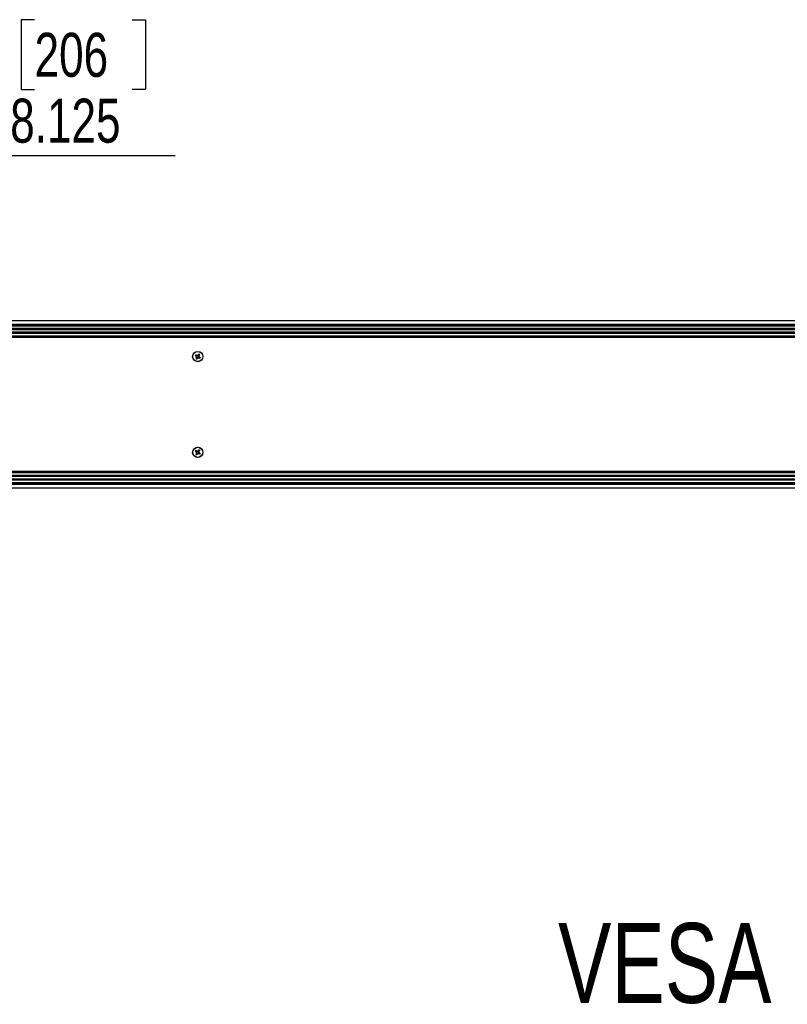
# Paper-space layout 'P3m-LR' of a CAD drawing. Header units: inches. Extents: x 0.3 to 33.8, y 0.2 to 21.7.
# Tile 34 of 56: x 22.5 to 24.9, y 7.7 to 10.8. Entities that reach past the tile are written whole.
import ezdxf

# ---------------------------------------------------------------- set-up
doc = ezdxf.new("R2010")
doc.units = ezdxf.units.IN
doc.header["$MEASUREMENT"] = 0
doc.layers.add('BORDERS', color=7, linetype='Continuous')
doc.styles.add('SLDTEXTSTYLE0', font='TXT', dxfattribs={"width": 0.75})
doc.dimstyles.new('SLDDIMSTYLE1', dxfattribs={"dimtxt": 0.137795, "dimasz": 0.14, "dimexe": 0, "dimexo": 0.0625, "dimgap": 0.034449, "dimtad": 1, "dimdec": 3, "dimlfac": 10, "dimrnd": 1e-09, "dimzin": 12, "dimdsep": 46, "dimtxsty": 'SLDTEXTSTYLE0', "dimblk1": 'CLOSED', "dimblk2": 'CLOSED', "dimsah": 1, "dimcen": 0.09, "dimadec": 0, "dimazin": 3, "dimtfac": 1, "dimtdec": 3, "dimtofl": 0, "dimtmove": 0, "dimatfit": 3, "dimldrblk": 'CLOSED', "dimfxl": 0, "dimfrac": 2, "dimtolj": 1, "dimtzin": 12, "dimarcsym": 0})

# ---------------------------------------------------------------- blocks, each defined once
blk = doc.blocks.new('_Closed')
at = {"color": 0, "linetype": 'ByBlock', "lineweight": -2}
for p, q in [((-1, 0.166667), (0, 0)), ((-1, 0.166667), (-1, -0.166667)), ((0, 0), (-1, -0.166667)), ((0, 0), (-1, 0))]:
    blk.add_line(p, q, dxfattribs=at)
blk = doc.blocks.new('_D_26')
at = {"layer": 'BORDERS'}
for p, q in [((22.507, 10.7855), (22.465, 10.7855)), ((22.465, 10.7855), (22.465, 10.5668)), ((22.8124, 10.7855), (22.8544, 10.7855)), ((22.8544, 10.7855), (22.8544, 10.5668)), ((22.465, 10.5668), (22.507, 10.5668)), ((22.8544, 10.5668), (22.8124, 10.5668)), ((21.431, 9.873), (21.431, 10.4)), ((22.2435, 9.5699), (22.2435, 10.4)), ((21.431, 10.3606), (22.2435, 10.3606)), ((22.2435, 10.3606), (22.9473, 10.3606))]:
    blk.add_line(p, q, dxfattribs=at)
at = {"layer": 'BORDERS', "xscale": 0.14, "yscale": 0.14, "rotation": 180.0000000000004}
blk.add_blockref('_Closed', (21.431, 10.3606, -0.194), dxfattribs=at)
at = {"layer": 'BORDERS', "xscale": 0.14, "yscale": 0.14}
blk.add_blockref('_Closed', (22.2435, 10.3606, -0.194), dxfattribs=at)
at = {"layer": 'BORDERS', "char_height": 0.1378, "attachment_point": 1, "style": 'SLDTEXTSTYLE0'}
for s, insert in [('206', (22.507, 10.7444)), ('8.125', (22.4306, 10.5382))]:
    blk.add_mtext(s, dxfattribs=dict(at, insert=insert))

psp = doc.layouts.new('P3m-LR')

# ---------------------------------------------------------------- linework, layer by layer
at = {"color": 7, "linetype": 'Continuous', "lineweight": 25}
for p, q in [((21.44096, 9.84305), (31.02096, 9.84305)), ((31.02096, 9.84205), (21.44096, 9.84205)), ((21.44096, 9.83155), (31.02096, 9.83155)), ((31.02096, 9.83055), (21.44096, 9.83055)), ((31.02096, 9.82955), (21.44096, 9.82955)), ((30.97796, 9.82905), (21.48396, 9.82905)), ((30.97796, 9.82643), (21.48396, 9.82643)), ((30.97796, 9.82575), (21.48396, 9.82575)), ((30.97796, 9.81805), (21.48396, 9.81805)), ((30.97796, 9.81737), (21.48396, 9.81737)), ((30.97796, 9.81483), (21.48396, 9.81483)), ((30.97796, 9.81415), (21.48396, 9.81415)), ((30.97796, 9.80645), (21.48396, 9.80645)), ((21.48283, 9.79105), (30.97908, 9.79105)), ((30.97908, 9.79005), (21.48283, 9.79005)), ((30.97796, 9.80577), (21.48396, 9.80577)), ((30.97796, 9.80323), (21.48396, 9.80323)), ((30.97796, 9.80255), (21.48396, 9.80255)), ((30.97796, 9.79485), (21.48396, 9.79485)), ((30.97796, 9.79417), (21.48396, 9.79417)), ((21.48396, 9.79155), (30.97796, 9.79155)), ((23.01146, 9.73399), (23.01343, 9.73276)), ((23.01427, 9.73411), (23.0123, 9.73534)), ((23.01301, 9.73232), (23.01343, 9.73276)), ((23.01344, 9.73189), (23.01301, 9.73232)), ((23.01387, 9.73234), (23.01344, 9.73189)), ((23.0149, 9.72636), (23.01367, 9.72439)), ((23.01387, 9.73234), (23.01524, 9.73042)), ((23.01427, 9.73411), (23.01449, 9.73467)), ((23.01433, 9.72657), (23.01453, 9.72715)), ((23.0149, 9.72636), (23.01433, 9.72657)), ((23.01449, 9.73467), (23.01506, 9.73447)), ((23.01453, 9.72715), (23.01511, 9.72693)), ((23.01456, 9.73026), (23.01524, 9.73042)), ((23.0155, 9.72926), (23.01483, 9.7291)), ((23.01506, 9.73447), (23.01484, 9.73389)), ((23.01717, 9.7335), (23.01484, 9.73389)), ((23.01502, 9.72355), (23.01625, 9.72551)), ((23.0155, 9.72926), (23.01511, 9.72693)), ((23.01669, 9.7251), (23.01625, 9.72551)), ((23.01667, 9.72596), (23.01859, 9.72733)), ((23.01667, 9.72596), (23.01712, 9.72553)), ((23.01712, 9.72553), (23.01669, 9.7251)), ((23.01717, 9.7335), (23.01701, 9.73418)), ((23.01817, 9.73444), (23.01833, 9.73377)), ((23.02025, 9.73514), (23.01833, 9.73377)), ((23.01874, 9.72665), (23.01859, 9.72733)), ((23.01975, 9.72759), (23.01991, 9.72692)), ((23.01975, 9.72759), (23.02208, 9.7272)), ((23.0198, 9.73556), (23.02023, 9.736)), ((23.02025, 9.73514), (23.0198, 9.73556)), ((23.02023, 9.736), (23.02067, 9.73558)), ((23.0219, 9.73755), (23.02067, 9.73558)), ((23.02141, 9.73184), (23.0218, 9.73417)), ((23.02141, 9.73184), (23.02209, 9.73199)), ((23.02236, 9.73083), (23.02168, 9.73068)), ((23.02305, 9.72876), (23.02168, 9.73068)), ((23.02238, 9.73395), (23.0218, 9.73417)), ((23.02186, 9.72662), (23.02208, 9.7272)), ((23.02243, 9.72642), (23.02186, 9.72662)), ((23.02202, 9.73474), (23.02325, 9.7367)), ((23.02202, 9.73474), (23.02258, 9.73452)), ((23.02258, 9.73452), (23.02238, 9.73395)), ((23.02265, 9.72699), (23.02243, 9.72642)), ((23.02265, 9.72699), (23.02461, 9.72576)), ((23.02305, 9.72876), (23.02348, 9.72921)), ((23.02348, 9.72921), (23.02391, 9.72878)), ((23.02391, 9.72878), (23.02349, 9.72834)), ((23.02546, 9.72711), (23.02349, 9.72834)), ((23.0198, 9.43556), (23.02023, 9.436)), ((23.02023, 9.436), (23.02067, 9.43558)), ((23.0219, 9.43755), (23.02067, 9.43558)), ((23.02202, 9.43474), (23.02325, 9.4367)), ((23.01146, 9.43399), (23.01343, 9.43276)), ((23.01427, 9.43411), (23.0123, 9.43534)), ((23.01301, 9.43232), (23.01343, 9.43276)), ((23.01344, 9.43189), (23.01301, 9.43232)), ((23.01387, 9.43234), (23.01344, 9.43189)), ((23.0149, 9.42636), (23.01367, 9.42439)), ((23.01387, 9.43234), (23.01524, 9.43042)), ((23.01427, 9.43411), (23.01449, 9.43467)), ((23.01433, 9.42657), (23.01453, 9.42715)), ((23.0149, 9.42636), (23.01433, 9.42657)), ((23.01449, 9.43467), (23.01506, 9.43447)), ((23.01453, 9.42715), (23.01511, 9.42693)), ((23.01456, 9.43026), (23.01524, 9.43042)), ((23.0155, 9.42926), (23.01483, 9.4291)), ((23.01506, 9.43447), (23.01484, 9.43389)), ((23.01717, 9.4335), (23.01484, 9.43389)), ((23.01502, 9.42355), (23.01625, 9.42551)), ((23.0155, 9.42926), (23.01511, 9.42693)), ((23.01669, 9.4251), (23.01625, 9.42551)), ((23.01667, 9.42596), (23.01859, 9.42733)), ((23.01667, 9.42596), (23.01712, 9.42553)), ((23.01712, 9.42553), (23.01669, 9.4251)), ((23.01717, 9.4335), (23.01701, 9.43418)), ((23.01817, 9.43444), (23.01833, 9.43377)), ((23.02025, 9.43514), (23.01833, 9.43377)), ((23.01874, 9.42665), (23.01859, 9.42733)), ((23.01975, 9.42759), (23.01991, 9.42692)), ((23.01975, 9.42759), (23.02208, 9.4272)), ((23.02025, 9.43514), (23.0198, 9.43556)), ((23.02141, 9.43184), (23.0218, 9.43417)), ((23.02141, 9.43184), (23.02209, 9.43199)), ((23.02236, 9.43083), (23.02168, 9.43068)), ((23.02305, 9.42876), (23.02168, 9.43068)), ((23.02238, 9.43395), (23.0218, 9.43417)), ((23.02186, 9.42662), (23.02208, 9.4272)), ((23.02243, 9.42642), (23.02186, 9.42662)), ((23.02202, 9.43474), (23.02258, 9.43452)), ((23.02258, 9.43452), (23.02238, 9.43395)), ((23.02265, 9.42699), (23.02243, 9.42642)), ((23.02265, 9.42699), (23.02461, 9.42576)), ((23.02305, 9.42876), (23.02348, 9.42921)), ((23.02348, 9.42921), (23.02391, 9.42878)), ((23.02391, 9.42878), (23.02349, 9.42834)), ((23.02546, 9.42711), (23.02349, 9.42834)), ((21.48283, 9.37105), (30.97908, 9.37105)), ((30.97908, 9.37005), (21.48283, 9.37005)), ((30.97796, 9.36955), (21.48396, 9.36955)), ((30.97796, 9.36693), (21.48396, 9.36693)), ((30.97796, 9.36625), (21.48396, 9.36625)), ((30.97796, 9.35855), (21.48396, 9.35855)), ((30.97796, 9.35787), (21.48396, 9.35787)), ((30.97796, 9.35533), (21.48396, 9.35533)), ((30.97796, 9.35465), (21.48396, 9.35465)), ((30.97796, 9.34695), (21.48396, 9.34695)), ((30.97796, 9.34627), (21.48396, 9.34627)), ((30.97796, 9.34373), (21.48396, 9.34373)), ((21.44096, 9.33155), (31.02096, 9.33155)), ((21.44096, 9.33055), (31.02096, 9.33055)), ((31.02096, 9.32955), (21.44096, 9.32955)), ((21.44096, 9.31905), (31.02096, 9.31905)), ((31.02096, 9.31805), (21.44096, 9.31805)), ((30.97796, 9.34305), (21.48396, 9.34305)), ((30.97796, 9.33535), (21.48396, 9.33535)), ((30.97796, 9.33467), (21.48396, 9.33467)), ((21.48396, 9.33205), (30.97796, 9.33205))]:
    psp.add_line(p, q, dxfattribs=at)
for centre, radius in [((23.01846, 9.73055), 0.0161), ((23.01846, 9.73055), 0.01575), ((23.01846, 9.43055), 0.0161), ((23.01846, 9.43055), 0.01575)]:
    psp.add_circle(centre, radius, dxfattribs=at)
for centre, radius, start, end in [((23.01846, 9.73055), 0.0085, 140.68968, 155.24063), ((23.10142, 9.86465), 0.15915, 235.29795, 236.25179), ((23.01846, 9.73055), 0.00801, 143.8036, 152.12671), ((22.93414, 9.5973), 0.15915, 59.67852, 60.63236), ((23.15171, 9.64623), 0.15915, 149.67852, 150.63236), ((23.01846, 9.73055), 0.0085, 230.68968, 245.24063), ((23.16652, 9.83611), 0.18519, 214.24714, 214.85818), ((23.01846, 9.73055), 0.00801, 233.8036, 242.12671), ((23.19778, 9.70036), 0.18519, 171.07213, 171.68317), ((22.98827, 9.55123), 0.18519, 81.07213, 81.68317), ((22.88436, 9.81351), 0.15915, 325.29795, 326.25179), ((22.9129, 9.87861), 0.18519, 304.24714, 304.85818), ((23.12402, 9.58248), 0.18519, 124.24714, 124.85818), ((23.04865, 9.90987), 0.18519, 261.07213, 261.68317), ((23.15256, 9.64758), 0.15915, 145.29795, 146.25179), ((23.01846, 9.73055), 0.0085, 50.68968, 65.24063), ((22.83914, 9.76073), 0.18519, 351.07213, 351.68317), ((23.01846, 9.73055), 0.00801, 53.8036, 62.12671), ((22.87039, 9.62499), 0.18519, 34.24714, 34.85818), ((23.10278, 9.8638), 0.15915, 239.67852, 240.63236), ((22.88521, 9.81487), 0.15915, 329.67852, 330.63236), ((22.93549, 9.59645), 0.15915, 55.29795, 56.25179), ((23.01846, 9.73055), 0.00801, 323.8036, 332.12671), ((23.01846, 9.73055), 0.0085, 320.68968, 335.24063), ((23.01846, 9.43055), 0.0085, 140.68968, 155.24063), ((22.93414, 9.2973), 0.15915, 59.67852, 60.63236), ((23.15256, 9.34758), 0.15915, 145.29795, 146.25179), ((23.01846, 9.43055), 0.0085, 50.68968, 65.24063), ((23.01846, 9.43055), 0.00801, 53.8036, 62.12671), ((22.88521, 9.51487), 0.15915, 329.67852, 330.63236), ((23.10142, 9.56465), 0.15915, 235.29795, 236.25179), ((23.01846, 9.43055), 0.00801, 143.8036, 152.12671), ((23.15171, 9.34623), 0.15915, 149.67852, 150.63236), ((23.01846, 9.43055), 0.0085, 230.68968, 245.24063), ((23.16652, 9.53611), 0.18519, 214.24714, 214.85818), ((23.01846, 9.43055), 0.00801, 233.8036, 242.12671), ((23.19778, 9.40036), 0.18519, 171.07213, 171.68317), ((22.98827, 9.25123), 0.18519, 81.07213, 81.68317), ((22.88436, 9.51351), 0.15915, 325.29795, 326.25179), ((22.9129, 9.57861), 0.18519, 304.24714, 304.85818), ((23.12402, 9.28248), 0.18519, 124.24714, 124.85818), ((23.04865, 9.60987), 0.18519, 261.07213, 261.68317), ((22.83914, 9.46073), 0.18519, 351.07213, 351.68317), ((22.87039, 9.32499), 0.18519, 34.24714, 34.85818), ((23.10278, 9.5638), 0.15915, 239.67852, 240.63236), ((22.93549, 9.29645), 0.15915, 55.29795, 56.25179), ((23.01846, 9.43055), 0.00801, 323.8036, 332.12671), ((23.01846, 9.43055), 0.0085, 320.68968, 335.24063)]:
    psp.add_arc(centre, radius, start, end, dxfattribs=at)
for centre, major_axis, ratio, start_param, end_param in [((23.01259, 9.73142), (-0.00108, -0.00115), 0.994307, 2.9463327, 3.3368526), ((23.0151, 9.73545), (0.00056, 0.00147), 0.994307, 2.9463327, 3.3368526), ((23.01356, 9.72719), (-0.00147, 0.00056), 0.994307, 2.9463327, 3.3368526), ((23.01395, 9.72951), (-0.00153, -0.00035), 0.993591, 2.7511616, 3.5320237), ((23.01758, 9.72468), (0.00115, -0.00108), 0.994307, 2.9463327, 3.3368526), ((23.01742, 9.73506), (-0.00035, 0.00153), 0.993591, 2.7511616, 3.5320237), ((23.0195, 9.72604), (0.00035, -0.00153), 0.993591, 2.7511616, 3.5320237), ((23.01934, 9.73642), (-0.00115, 0.00108), 0.994307, 2.9463327, 3.3368526), ((23.02297, 9.73159), (0.00153, 0.00035), 0.993591, 2.7511616, 3.5320237), ((23.02336, 9.7339), (0.00147, -0.00056), 0.994307, 2.9463327, 3.3368526), ((23.02181, 9.72565), (-0.00056, -0.00147), 0.994307, 2.9463327, 3.3368526), ((23.02433, 9.72967), (0.00108, 0.00115), 0.994307, 2.9463327, 3.3368526), ((23.01259, 9.43142), (-0.00108, -0.00115), 0.994307, 2.9463327, 3.3368526), ((23.0151, 9.43545), (0.00056, 0.00147), 0.994307, 2.9463327, 3.3368526), ((23.01356, 9.42719), (-0.00147, 0.00056), 0.994307, 2.9463327, 3.3368526), ((23.01395, 9.42951), (-0.00153, -0.00035), 0.993591, 2.7511616, 3.5320237), ((23.01758, 9.42468), (0.00115, -0.00108), 0.994307, 2.9463327, 3.3368526), ((23.01742, 9.43506), (-0.00035, 0.00153), 0.993591, 2.7511616, 3.5320237), ((23.0195, 9.42604), (0.00035, -0.00153), 0.993591, 2.7511616, 3.5320237), ((23.01934, 9.43642), (-0.00115, 0.00108), 0.994307, 2.9463327, 3.3368526), ((23.02297, 9.43159), (0.00153, 0.00035), 0.993591, 2.7511616, 3.5320237), ((23.02336, 9.4339), (0.00147, -0.00056), 0.994307, 2.9463327, 3.3368526), ((23.02181, 9.42565), (-0.00056, -0.00147), 0.994307, 2.9463327, 3.3368526), ((23.02433, 9.42967), (0.00108, 0.00115), 0.994307, 2.9463327, 3.3368526)]:
    psp.add_ellipse(centre, major_axis=major_axis, ratio=ratio, start_param=start_param, end_param=end_param, dxfattribs=at)
for points, knots in [([(23.01082, 9.73381), (23.0108, 9.73382), (23.01076, 9.73386), (23.01073, 9.73394), (23.01072, 9.73402), (23.01073, 9.73408), (23.01074, 9.73411)], [0, 0, 0, 0, 0.25269173, 0.50551722, 0.75344174, 1, 1, 1, 1]), ([(23.01074, 9.73411), (23.01085, 9.73414), (23.01105, 9.7342), (23.01127, 9.73426), (23.01137, 9.73429)], [0, 0, 0, 0, 0.49584493, 1, 1, 1, 1]), ([(23.01146, 9.73399), (23.01135, 9.73396), (23.01114, 9.7339), (23.01093, 9.73384), (23.01082, 9.73381)], [0, 0, 0, 0, 0.4946499, 1, 1, 1, 1]), ([(23.01137, 9.73429), (23.01136, 9.73427), (23.01134, 9.73422), (23.01135, 9.73414), (23.01138, 9.73407), (23.01142, 9.73402), (23.01145, 9.73399), (23.01146, 9.73399)], [0, 0, 0, 0, 0.2255497, 0.4511533, 0.6755815, 0.8996403, 1, 1, 1, 1]), ([(23.01189, 9.73593), (23.0119, 9.73595), (23.01194, 9.73599), (23.01201, 9.73602), (23.01209, 9.73603), (23.01215, 9.73601), (23.01218, 9.736), (23.01219, 9.73599)], [0, 0, 0, 0, 0.2243701, 0.4484144, 0.6809027, 0.9255748, 1, 1, 1, 1]), ([(23.01199, 9.73528), (23.01197, 9.73539), (23.01193, 9.73561), (23.0119, 9.73582), (23.01189, 9.73593)], [0, 0, 0, 0, 0.5041524, 1, 1, 1, 1]), ([(23.0123, 9.73534), (23.01228, 9.73535), (23.01223, 9.73538), (23.01215, 9.73538), (23.01208, 9.73536), (23.01202, 9.73532), (23.012, 9.73529), (23.01199, 9.73528)], [0, 0, 0, 0, 0.2255496, 0.4511532, 0.6755812, 0.89964, 1, 1, 1, 1]), ([(23.01219, 9.73599), (23.01221, 9.73588), (23.01224, 9.73567), (23.01228, 9.73545), (23.0123, 9.73534)], [0, 0, 0, 0, 0.50535269, 1, 1, 1, 1]), ([(23.01308, 9.72397), (23.01306, 9.72399), (23.01302, 9.72403), (23.01299, 9.7241), (23.01298, 9.72418), (23.013, 9.72424), (23.01301, 9.72427), (23.01301, 9.72428)], [0, 0, 0, 0, 0.2243701, 0.4484144, 0.6809027, 0.9255748, 1, 1, 1, 1]), ([(23.01301, 9.72428), (23.01312, 9.7243), (23.01334, 9.72433), (23.01356, 9.72437), (23.01367, 9.72439)], [0, 0, 0, 0, 0.5053527, 1, 1, 1, 1]), ([(23.01373, 9.72408), (23.01362, 9.72406), (23.0134, 9.72402), (23.01318, 9.72399), (23.01308, 9.72397)], [0, 0, 0, 0, 0.5041524, 1, 1, 1, 1]), ([(23.01367, 9.72439), (23.01365, 9.72437), (23.01363, 9.72432), (23.01363, 9.72424), (23.01365, 9.72416), (23.01369, 9.72411), (23.01372, 9.72409), (23.01373, 9.72408)], [0, 0, 0, 0, 0.2255496, 0.4511532, 0.6755812, 0.89964, 1, 1, 1, 1]), ([(23.01483, 9.7291), (23.01484, 9.72928), (23.01486, 9.72962), (23.01472, 9.73002), (23.01459, 9.73021), (23.01456, 9.73026)], [0, 0, 0, 0, 0.4271588, 0.8543492, 1, 1, 1, 1]), ([(23.01471, 9.72346), (23.01474, 9.72345), (23.01479, 9.72343), (23.01487, 9.72344), (23.01494, 9.72346), (23.01499, 9.72351), (23.01501, 9.72354), (23.01502, 9.72355)], [0, 0, 0, 0, 0.2255497, 0.4511533, 0.6755815, 0.8996403, 1, 1, 1, 1]), ([(23.0149, 9.72283), (23.01487, 9.72294), (23.0148, 9.72314), (23.01474, 9.72336), (23.01471, 9.72346)], [0, 0, 0, 0, 0.49584493, 1, 1, 1, 1]), ([(23.0152, 9.72291), (23.01518, 9.72289), (23.01515, 9.72285), (23.01507, 9.72281), (23.01498, 9.7228), (23.01493, 9.72282), (23.0149, 9.72283)], [0, 0, 0, 0, 0.2526917, 0.5055172, 0.7534417, 1, 1, 1, 1]), ([(23.01502, 9.72355), (23.01505, 9.72344), (23.01511, 9.72323), (23.01517, 9.72302), (23.0152, 9.72291)], [0, 0, 0, 0, 0.4946499, 1, 1, 1, 1]), ([(23.01701, 9.73418), (23.01719, 9.73417), (23.01753, 9.73415), (23.01793, 9.73429), (23.01812, 9.73441), (23.01817, 9.73444)], [0, 0, 0, 0, 0.4271588, 0.8543492, 1, 1, 1, 1]), ([(23.01991, 9.72692), (23.01973, 9.72693), (23.01938, 9.72695), (23.01899, 9.72681), (23.01879, 9.72668), (23.01874, 9.72665)], [0, 0, 0, 0, 0.4271588, 0.8543492, 1, 1, 1, 1]), ([(23.02172, 9.73819), (23.02174, 9.73821), (23.02177, 9.73825), (23.02185, 9.73828), (23.02193, 9.73829), (23.02199, 9.73827), (23.02202, 9.73826)], [0, 0, 0, 0, 0.2526917, 0.5055172, 0.7534417, 1, 1, 1, 1]), ([(23.0219, 9.73755), (23.02187, 9.73766), (23.02181, 9.73787), (23.02175, 9.73808), (23.02172, 9.73819)], [0, 0, 0, 0, 0.4946473, 1, 1, 1, 1]), ([(23.02221, 9.73763), (23.02218, 9.73764), (23.02213, 9.73766), (23.02205, 9.73766), (23.02198, 9.73763), (23.02193, 9.73759), (23.02191, 9.73756), (23.0219, 9.73755)], [0, 0, 0, 0, 0.22554966, 0.4511533, 0.67558153, 0.89964028, 1, 1, 1, 1]), ([(23.02202, 9.73826), (23.02205, 9.73816), (23.02211, 9.73795), (23.02217, 9.73774), (23.02221, 9.73763)], [0, 0, 0, 0, 0.4958476, 1, 1, 1, 1]), ([(23.02209, 9.73199), (23.02208, 9.73182), (23.02206, 9.73147), (23.0222, 9.73108), (23.02232, 9.73088), (23.02236, 9.73083)], [0, 0, 0, 0, 0.4271588, 0.8543492, 1, 1, 1, 1]), ([(23.02319, 9.73702), (23.0233, 9.73703), (23.02352, 9.73707), (23.02373, 9.73711), (23.02384, 9.73712)], [0, 0, 0, 0, 0.5041524, 1, 1, 1, 1]), ([(23.02325, 9.7367), (23.02326, 9.73673), (23.02329, 9.73677), (23.02329, 9.73685), (23.02327, 9.73693), (23.02323, 9.73698), (23.0232, 9.73701), (23.02319, 9.73702)], [0, 0, 0, 0, 0.2255496, 0.4511532, 0.6755812, 0.89964, 1, 1, 1, 1]), ([(23.0239, 9.73682), (23.02379, 9.7368), (23.02358, 9.73676), (23.02336, 9.73672), (23.02325, 9.7367)], [0, 0, 0, 0, 0.5053527, 1, 1, 1, 1]), ([(23.02384, 9.73712), (23.02386, 9.7371), (23.0239, 9.73707), (23.02393, 9.73699), (23.02394, 9.73692), (23.02392, 9.73686), (23.02391, 9.73683), (23.0239, 9.73682)], [0, 0, 0, 0, 0.2243701, 0.4484144, 0.6809027, 0.9255748, 1, 1, 1, 1]), ([(23.02461, 9.72576), (23.02464, 9.72574), (23.02469, 9.72572), (23.02477, 9.72572), (23.02484, 9.72574), (23.0249, 9.72578), (23.02492, 9.72581), (23.02493, 9.72582)], [0, 0, 0, 0, 0.2255496, 0.4511532, 0.6755812, 0.89964, 1, 1, 1, 1]), ([(23.02473, 9.7251), (23.02471, 9.72521), (23.02468, 9.72543), (23.02463, 9.72565), (23.02461, 9.72576)], [0, 0, 0, 0, 0.5053527, 1, 1, 1, 1]), ([(23.02503, 9.72517), (23.02501, 9.72515), (23.02498, 9.72511), (23.0249, 9.72508), (23.02483, 9.72507), (23.02477, 9.72508), (23.02474, 9.7251), (23.02473, 9.7251)], [0, 0, 0, 0, 0.2243701, 0.4484144, 0.6809027, 0.9255748, 1, 1, 1, 1]), ([(23.02493, 9.72582), (23.02495, 9.72571), (23.02498, 9.72549), (23.02502, 9.72527), (23.02503, 9.72517)], [0, 0, 0, 0, 0.5041524, 1, 1, 1, 1]), ([(23.02546, 9.72711), (23.02557, 9.72714), (23.02578, 9.7272), (23.02599, 9.72726), (23.0261, 9.72729)], [0, 0, 0, 0, 0.4946473, 1, 1, 1, 1]), ([(23.02554, 9.7268), (23.02555, 9.72683), (23.02557, 9.72687), (23.02557, 9.72696), (23.02554, 9.72703), (23.0255, 9.72708), (23.02547, 9.7271), (23.02546, 9.72711)], [0, 0, 0, 0, 0.22554966, 0.4511533, 0.67558153, 0.89964028, 1, 1, 1, 1]), ([(23.02617, 9.72699), (23.02607, 9.72696), (23.02586, 9.72689), (23.02565, 9.72683), (23.02554, 9.7268)], [0, 0, 0, 0, 0.4958476, 1, 1, 1, 1]), ([(23.0261, 9.72729), (23.02612, 9.72727), (23.02616, 9.72724), (23.02619, 9.72716), (23.0262, 9.72707), (23.02618, 9.72702), (23.02617, 9.72699)], [0, 0, 0, 0, 0.2526917, 0.5055172, 0.7534417, 1, 1, 1, 1]), ([(23.01189, 9.43593), (23.0119, 9.43595), (23.01194, 9.43599), (23.01201, 9.43602), (23.01209, 9.43603), (23.01215, 9.43601), (23.01218, 9.436), (23.01219, 9.43599)], [0, 0, 0, 0, 0.2243701, 0.4484144, 0.6809027, 0.9255748, 1, 1, 1, 1]), ([(23.01199, 9.43528), (23.01197, 9.43539), (23.01193, 9.43561), (23.0119, 9.43582), (23.01189, 9.43593)], [0, 0, 0, 0, 0.5041524, 1, 1, 1, 1]), ([(23.01219, 9.43599), (23.01221, 9.43588), (23.01224, 9.43567), (23.01228, 9.43545), (23.0123, 9.43534)], [0, 0, 0, 0, 0.50535269, 1, 1, 1, 1]), ([(23.02172, 9.43819), (23.02174, 9.43821), (23.02177, 9.43825), (23.02185, 9.43828), (23.02193, 9.43829), (23.02199, 9.43827), (23.02202, 9.43826)], [0, 0, 0, 0, 0.2526917, 0.5055172, 0.7534417, 1, 1, 1, 1]), ([(23.0219, 9.43755), (23.02187, 9.43766), (23.02181, 9.43787), (23.02175, 9.43808), (23.02172, 9.43819)], [0, 0, 0, 0, 0.4946473, 1, 1, 1, 1]), ([(23.02221, 9.43763), (23.02218, 9.43764), (23.02213, 9.43766), (23.02205, 9.43766), (23.02198, 9.43763), (23.02193, 9.43759), (23.02191, 9.43756), (23.0219, 9.43755)], [0, 0, 0, 0, 0.22554966, 0.4511533, 0.67558153, 0.89964028, 1, 1, 1, 1]), ([(23.02202, 9.43826), (23.02205, 9.43816), (23.02211, 9.43795), (23.02217, 9.43774), (23.02221, 9.43763)], [0, 0, 0, 0, 0.4958476, 1, 1, 1, 1]), ([(23.02319, 9.43702), (23.0233, 9.43703), (23.02352, 9.43707), (23.02373, 9.43711), (23.02384, 9.43712)], [0, 0, 0, 0, 0.5041524, 1, 1, 1, 1]), ([(23.02325, 9.4367), (23.02326, 9.43673), (23.02329, 9.43677), (23.02329, 9.43685), (23.02327, 9.43693), (23.02323, 9.43698), (23.0232, 9.43701), (23.02319, 9.43702)], [0, 0, 0, 0, 0.2255496, 0.4511532, 0.6755812, 0.89964, 1, 1, 1, 1]), ([(23.0239, 9.43682), (23.02379, 9.4368), (23.02358, 9.43676), (23.02336, 9.43672), (23.02325, 9.4367)], [0, 0, 0, 0, 0.5053527, 1, 1, 1, 1]), ([(23.02384, 9.43712), (23.02386, 9.4371), (23.0239, 9.43707), (23.02393, 9.43699), (23.02394, 9.43692), (23.02392, 9.43686), (23.02391, 9.43683), (23.0239, 9.43682)], [0, 0, 0, 0, 0.2243701, 0.4484144, 0.6809027, 0.9255748, 1, 1, 1, 1]), ([(23.01082, 9.43381), (23.0108, 9.43382), (23.01076, 9.43386), (23.01073, 9.43394), (23.01072, 9.43402), (23.01073, 9.43408), (23.01074, 9.43411)], [0, 0, 0, 0, 0.25269173, 0.50551722, 0.75344174, 1, 1, 1, 1]), ([(23.01074, 9.43411), (23.01085, 9.43414), (23.01105, 9.4342), (23.01127, 9.43426), (23.01137, 9.43429)], [0, 0, 0, 0, 0.49584493, 1, 1, 1, 1]), ([(23.01146, 9.43399), (23.01135, 9.43396), (23.01114, 9.4339), (23.01093, 9.43384), (23.01082, 9.43381)], [0, 0, 0, 0, 0.4946499, 1, 1, 1, 1]), ([(23.01137, 9.43429), (23.01136, 9.43427), (23.01134, 9.43422), (23.01135, 9.43414), (23.01138, 9.43407), (23.01142, 9.43402), (23.01145, 9.43399), (23.01146, 9.43399)], [0, 0, 0, 0, 0.2255497, 0.4511533, 0.6755815, 0.8996403, 1, 1, 1, 1]), ([(23.0123, 9.43534), (23.01228, 9.43535), (23.01223, 9.43538), (23.01215, 9.43538), (23.01208, 9.43536), (23.01202, 9.43532), (23.012, 9.43529), (23.01199, 9.43528)], [0, 0, 0, 0, 0.2255496, 0.4511532, 0.6755812, 0.89964, 1, 1, 1, 1]), ([(23.01308, 9.42397), (23.01306, 9.42399), (23.01302, 9.42403), (23.01299, 9.4241), (23.01298, 9.42418), (23.013, 9.42424), (23.01301, 9.42427), (23.01301, 9.42428)], [0, 0, 0, 0, 0.2243701, 0.4484144, 0.6809027, 0.9255748, 1, 1, 1, 1]), ([(23.01301, 9.42428), (23.01312, 9.4243), (23.01334, 9.42433), (23.01356, 9.42437), (23.01367, 9.42439)], [0, 0, 0, 0, 0.5053527, 1, 1, 1, 1]), ([(23.01373, 9.42408), (23.01362, 9.42406), (23.0134, 9.42402), (23.01318, 9.42399), (23.01308, 9.42397)], [0, 0, 0, 0, 0.5041524, 1, 1, 1, 1]), ([(23.01367, 9.42439), (23.01365, 9.42437), (23.01363, 9.42432), (23.01363, 9.42424), (23.01365, 9.42416), (23.01369, 9.42411), (23.01372, 9.42409), (23.01373, 9.42408)], [0, 0, 0, 0, 0.2255496, 0.4511532, 0.6755812, 0.89964, 1, 1, 1, 1]), ([(23.01483, 9.4291), (23.01484, 9.42928), (23.01486, 9.42962), (23.01472, 9.43002), (23.01459, 9.43021), (23.01456, 9.43026)], [0, 0, 0, 0, 0.4271588, 0.8543492, 1, 1, 1, 1]), ([(23.01471, 9.42346), (23.01474, 9.42345), (23.01479, 9.42343), (23.01487, 9.42344), (23.01494, 9.42346), (23.01499, 9.42351), (23.01501, 9.42354), (23.01502, 9.42355)], [0, 0, 0, 0, 0.2255497, 0.4511533, 0.6755815, 0.8996403, 1, 1, 1, 1]), ([(23.0149, 9.42283), (23.01487, 9.42294), (23.0148, 9.42314), (23.01474, 9.42336), (23.01471, 9.42346)], [0, 0, 0, 0, 0.49584493, 1, 1, 1, 1]), ([(23.0152, 9.42291), (23.01518, 9.42289), (23.01515, 9.42285), (23.01507, 9.42281), (23.01498, 9.4228), (23.01493, 9.42282), (23.0149, 9.42283)], [0, 0, 0, 0, 0.2526917, 0.5055172, 0.7534417, 1, 1, 1, 1]), ([(23.01502, 9.42355), (23.01505, 9.42344), (23.01511, 9.42323), (23.01517, 9.42302), (23.0152, 9.42291)], [0, 0, 0, 0, 0.4946499, 1, 1, 1, 1]), ([(23.01701, 9.43418), (23.01719, 9.43417), (23.01753, 9.43415), (23.01793, 9.43429), (23.01812, 9.43441), (23.01817, 9.43444)], [0, 0, 0, 0, 0.4271588, 0.8543492, 1, 1, 1, 1]), ([(23.01991, 9.42692), (23.01973, 9.42693), (23.01938, 9.42695), (23.01899, 9.42681), (23.01879, 9.42668), (23.01874, 9.42665)], [0, 0, 0, 0, 0.4271588, 0.8543492, 1, 1, 1, 1]), ([(23.02209, 9.43199), (23.02208, 9.43182), (23.02206, 9.43147), (23.0222, 9.43108), (23.02232, 9.43088), (23.02236, 9.43083)], [0, 0, 0, 0, 0.4271588, 0.8543492, 1, 1, 1, 1]), ([(23.02461, 9.42576), (23.02464, 9.42574), (23.02469, 9.42572), (23.02477, 9.42572), (23.02484, 9.42574), (23.0249, 9.42578), (23.02492, 9.42581), (23.02493, 9.42582)], [0, 0, 0, 0, 0.2255496, 0.4511532, 0.6755812, 0.89964, 1, 1, 1, 1]), ([(23.02473, 9.4251), (23.02471, 9.42521), (23.02468, 9.42543), (23.02463, 9.42565), (23.02461, 9.42576)], [0, 0, 0, 0, 0.5053527, 1, 1, 1, 1]), ([(23.02503, 9.42517), (23.02501, 9.42515), (23.02498, 9.42511), (23.0249, 9.42508), (23.02483, 9.42507), (23.02477, 9.42508), (23.02474, 9.4251), (23.02473, 9.4251)], [0, 0, 0, 0, 0.2243701, 0.4484144, 0.6809027, 0.9255748, 1, 1, 1, 1]), ([(23.02493, 9.42582), (23.02495, 9.42571), (23.02498, 9.42549), (23.02502, 9.42527), (23.02503, 9.42517)], [0, 0, 0, 0, 0.5041524, 1, 1, 1, 1]), ([(23.02546, 9.42711), (23.02557, 9.42714), (23.02578, 9.4272), (23.02599, 9.42726), (23.0261, 9.42729)], [0, 0, 0, 0, 0.4946473, 1, 1, 1, 1]), ([(23.02554, 9.4268), (23.02555, 9.42683), (23.02557, 9.42687), (23.02557, 9.42696), (23.02554, 9.42703), (23.0255, 9.42708), (23.02547, 9.4271), (23.02546, 9.42711)], [0, 0, 0, 0, 0.22554966, 0.4511533, 0.67558153, 0.89964028, 1, 1, 1, 1]), ([(23.02617, 9.42699), (23.02607, 9.42696), (23.02586, 9.42689), (23.02565, 9.42683), (23.02554, 9.4268)], [0, 0, 0, 0, 0.4958476, 1, 1, 1, 1]), ([(23.0261, 9.42729), (23.02612, 9.42727), (23.02616, 9.42724), (23.02619, 9.42716), (23.0262, 9.42707), (23.02618, 9.42702), (23.02617, 9.42699)], [0, 0, 0, 0, 0.2526917, 0.5055172, 0.7534417, 1, 1, 1, 1])]:
    psp.add_open_spline(points, degree=3, knots=knots, dxfattribs=at)

# ---------------------------------------------------------------- texts
at = {"layer": 'BORDERS', "insert": (24.1474, 7.95637), "char_height": 0.25, "attachment_point": 1, "style": 'SLDTEXTSTYLE0'}
psp.add_mtext('VESA Mount M6 Attachment', dxfattribs=at)

# ---------------------------------------------------------------- dimensions: what is measured, and where the dimension line sits
at = {"layer": 'BORDERS'}
dim = psp.add_linear_dim(base=(22.24346, 10.3606), p1=(21.43096, 9.83367), p2=(22.24346, 9.53055), dimstyle='SLDDIMSTYLE1', dxfattribs=at)
dim.commit()
dim.dimension.update_dxf_attribs({"geometry": '_D_26', "text_midpoint": (22.65972, 10.3606), "dimtype": 160})

doc.saveas('drawing.dxf')
